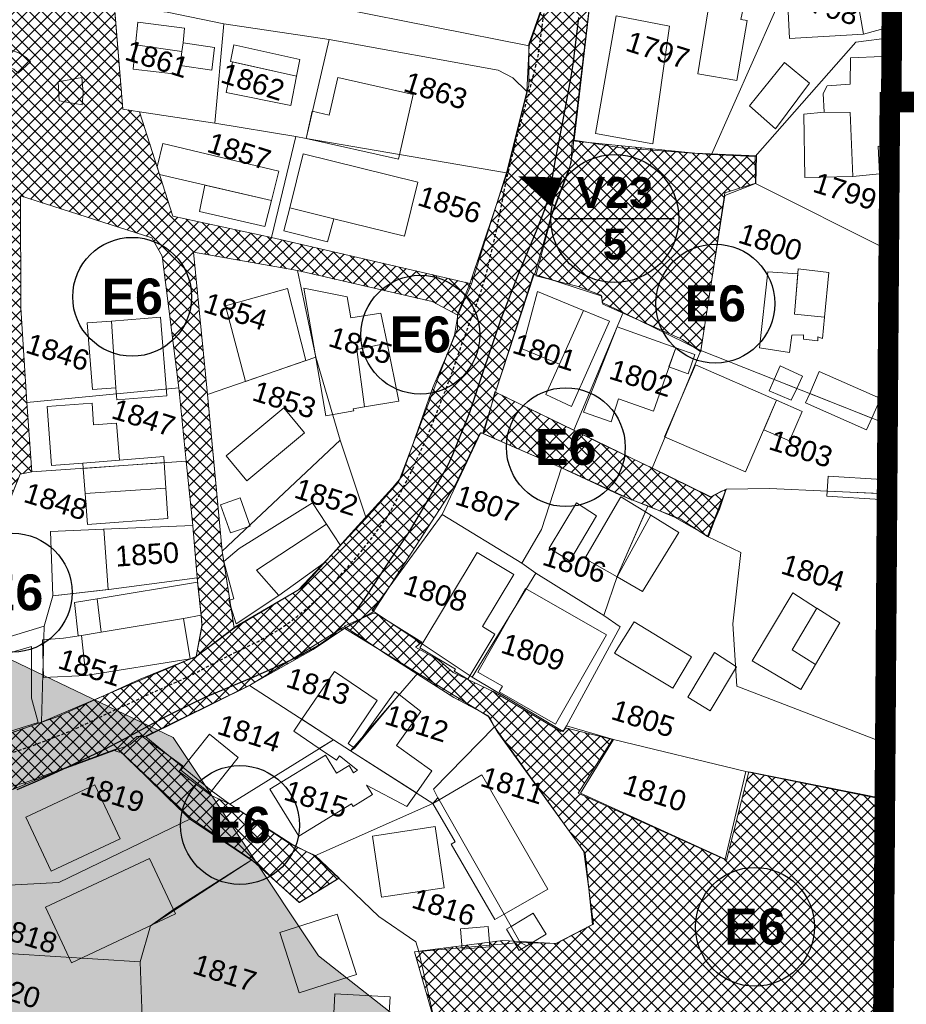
# Model space of a CAD drawing. Header units: metres. Extents: x 578835 to 593571, y 248557 to 255108.
# Tile 248 of 251: x 593257 to 593343, y 254049 to 254145. Entities that reach past the tile are written whole.
import ezdxf

# ---------------------------------------------------------------- set-up
doc = ezdxf.new("R2010")
doc.units = ezdxf.units.M
doc.linetypes.add('CACHE2', pattern=[4.7625, 3.175, -1.5875])
doc.linetypes.add('CHEMIN', pattern=[0.5, 0.3, -0.2])
for name, color, linetype, lineweight in [('Zoom_Bâti', 251, 'Continuous', 5), ('Zoom_cadastre complet', 7, 'Continuous', 5), ('Zoom_cadastre texte', 7, 'Continuous', 5), ('Zoom_ER cercle', 192, 'Continuous', 25), ('Zoom_ER contour', 172, 'Continuous', 20), ('Zoom_ER hachures', 192, 'Continuous', 18), ('Zoom_ER numero', 172, 'Continuous', 20), ('Zoom_ER tracé', 192, 'Continuous', 18), ('Zoom_PPRI modéré', 5, 'Continuous', 18)]:
    doc.layers.add(name, color=color, linetype=linetype, lineweight=lineweight)
doc.layers.add('Zoom_PLU', color=7, linetype='CACHE2')
doc.layers.add('Zoom_Voirie', color=252, linetype='Continuous')
doc.styles.add('PARCELLE', font='arial.ttf', dxfattribs={"height": 5})
doc.styles.get("Standard").update_dxf_attribs({"font": 'arialbd_0.ttf', "height": 50})
pattern_1 = [(45, (3353.1763, -187.1852), (-0.6187184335, 0.6187184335), []), (135, (3353.1763, -187.1852), (-0.6187184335, -0.6187184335), [])]

msp = doc.modelspace()

# ---------------------------------------------------------------- hatches: boundary and pattern name
at = {"layer": 'Zoom_ER contour'}
h = msp.add_hatch(dxfattribs=at)
h.set_pattern_fill('ANSI37', color=256, scale=7, style=0)
h.set_pattern_definition(pattern_1)
h.paths.add_polyline_path([(593185.659, 254201.53), (593197.792, 254205.571), (593209.58, 254209.612), (593217.247, 254212.303), (593220.453, 254213.338), (593228.492, 254214.865), (593237.074, 254215.802), (593238.603, 254216.048), (593250.666, 254216.493), (593253.922, 254216.295), (593259.002, 254214.718), (593264.477, 254213.043), (593276.776, 254206.118), (593281.807, 254201.338), (593285.506, 254197.938), (593288.93, 254194.659), (593296.328, 254184.901), (593299.633, 254182.339), (593303.776, 254176.819), (593306.706, 254173.189), (593313.957, 254160.13), (593313.663, 254157.001), (593312.825, 254148.919), (593310.951, 254133.171), (593310.902, 254132.063), (593310.507, 254130.19), (593308.683, 254125.36), (593307.154, 254119.989), (593307.006, 254119.94), (593303.302, 254108.469), (593302.119, 254104.576), (593301.823, 254104.527), (593299.406, 254099.451), (593291.458, 254087.179), (593288.598, 254085.552), (593285.589, 254083.532), (593279.374, 254080.033), (593269.237, 254075.081), (593268.448, 254075.081), (593266.722, 254073.553), (593266.228, 254073.701), (593260.754, 254071.681), (593255.476, 254069.562), (593251.925, 254068.724), (593245.248, 254067.282), (593242.634, 254064.917), (593239.034, 254064.522), (593237.11, 254066.05), (593233.263, 254065.804), (593222.541, 254064.915), (593218.694, 254064.57), (593213.515, 254066.393), (593204.319, 254069.902), (593198.597, 254072.465), (593195.293, 254076.555), (593191.765, 254082.016), (593191.371, 254087.585), (593191.321, 254092.808), (593191.568, 254093.449), (593195.518, 254102.015), (593198.378, 254106.549), (593200.006, 254107.88), (593207.306, 254115.37), (593212.304, 254120.775), (593214.671, 254124.076), (593217.68, 254129.054), (593219.11, 254136.544), (593219.756, 254141.509), (593219.904, 254145.254), (593217.784, 254153.041), (593216.6, 254156.786), (593215.066, 254159.922), (593212.501, 254164.012), (593202.341, 254173.277), (593195.57, 254179.426), (593186.593, 254184.798), (593184.467, 254185.845), (593186.263, 254191.397), (593194.121, 254186.742), (593198.779, 254183.602), (593206.581, 254177.377), (593213.329, 254172.293), (593216.978, 254166.405), (593218.942, 254163.489), (593220.527, 254160.544), (593223.838, 254151.907), (593224.287, 254145.178), (593226.42, 254143.383), (593225.58, 254140.22), (593223.223, 254129.76), (593221.371, 254124.544), (593218.901, 254120.338), (593214.46, 254113.184), (593210.98, 254109.146), (593209.97, 254109.09), (593205.704, 254104.716), (593202.337, 254100.454), (593198.006, 254091.668), (593197.782, 254088.752), (593197.782, 254084.939), (593198.455, 254082.696), (593199.297, 254080.733), (593201.829, 254077.901), (593203.793, 254075.658), (593209.799, 254072.742), (593216.085, 254070.947), (593220.294, 254070.555), (593225.346, 254068.199), (593226.412, 254070.499), (593231.127, 254070.555), (593241.144, 254071.499), (593246.196, 254072.732), (593252.426, 254074.134), (593260.804, 254077.001), (593268.774, 254080.647), (593274.275, 254082.89), (593278.001, 254085.729), (593284.512, 254089.542), (593289.62, 254095.206), (593293.324, 254099.244), (593294.166, 254100.254), (593297.253, 254109.002), (593298.569, 254112.081), (593299.636, 254114.717), (593299.636, 254116.119), (593300.871, 254119.203), (593304.463, 254129.802), (593306.603, 254138.433), (593306.603, 254142.415), (593307.95, 254146.284), (593308.399, 254150.883), (593308.063, 254157.276), (593307.165, 254160.136), (593305.927, 254164.267), (593303.12, 254168.585), (593299.304, 254174.081), (593295.936, 254178.624), (593293.018, 254182.101), (593284.587, 254191.843), (593280.995, 254195.993), (593277.739, 254198.124), (593273.361, 254202.779), (593267.779, 254206.237), (593259.36, 254209.377), (593252.568, 254210.891), (593243.532, 254210.667), (593238.904, 254211.017), (593232.955, 254210.569), (593227.847, 254209.839), (593217.642, 254207.26), (593212.696, 254205.299), (593199.799, 254200.628), (593186.64, 254196.715), (593186.197, 254199.712)])
h = msp.add_hatch(dxfattribs=at)
h.set_pattern_fill('ANSI37', color=256, scale=7, style=0)
h.set_pattern_definition(pattern_1)
h.paths.add_polyline_path([(593323.341, 254112.578), (593324.372, 254119.36), (593325.66, 254127.944), (593328.667, 254128.888), (593328.753, 254131.55), (593322.739, 254131.807), (593310.799, 254133.009), (593310.713, 254130.863), (593308.995, 254126.399), (593307.277, 254119.875), (593311.4, 254118.845), (593313.634, 254117.986), (593313.805, 254117.128), (593321.537, 254113.694), (593323.341, 254112.492)])
h = msp.add_hatch(dxfattribs=at)
h.set_pattern_fill('ANSI37', color=256, scale=7, style=0)
h.set_pattern_definition(pattern_1)
h.paths.add_polyline_path([(593324.073, 254094.527), (593325.804, 254099.088), (593325.332, 254098.931), (593324.309, 254098.381), (593318.564, 254101.212), (593314.235, 254103.256), (593311.009, 254104.829), (593303.296, 254108.604), (593302.903, 254107.031), (593302.194, 254104.515), (593310.458, 254100.897), (593316.439, 254098.145), (593318.17, 254097.516), (593320.767, 254096.415)])
h = msp.add_hatch(dxfattribs=at)
h.set_pattern_fill('ANSI37', color=256, scale=7, style=0)
h.set_pattern_definition(pattern_1)
h.paths.add_polyline_path([(593291.461, 254087.069), (593288.626, 254085.799), (593292.537, 254083.162), (593299.282, 254078.863), (593302.606, 254077.105), (593303.584, 254075.444), (593312.089, 254063.721), (593312.773, 254056.785), (593309.213, 254054.925), (593304.073, 254055.222), (593295.475, 254054.135), (593297.649, 254046.53), (593340.544, 254047.221), (593341.038, 254069.049), (593327.992, 254071.617), (593325.817, 254063.024), (593311.387, 254069.543), (593314.748, 254074.777), (593310.3, 254075.864), (593309.707, 254075.567), (593303.184, 254079.419), (593299.23, 254081.296), (593297.847, 254082.481), (593295.574, 254083.765), (593296.167, 254084.259), (593291.704, 254087.047)])
h = msp.add_hatch(dxfattribs=at)
h.set_pattern_fill('ANSI37', color=256, scale=7, style=0)
h.set_pattern_definition(pattern_1)
h.paths.add_polyline_path([(593266.581, 254073.829), (593272.091, 254068.547), (593273.614, 254067.026), (593279.75, 254062.953), (593284.265, 254058.928), (593288.12, 254061.293), (593285.813, 254063.478), (593283.394, 254064.597), (593277.392, 254068.536), (593275.69, 254069.342), (593272.554, 254071.669), (593272.913, 254072.206), (593268.836, 254075.16), (593267.761, 254074.265), (593266.776, 254073.907)])
at = {"layer": 'Zoom_ER hachures'}
h = msp.add_hatch(dxfattribs=at)
h.set_pattern_fill('ANSI37', color=256, scale=7, style=0)
h.set_pattern_definition(pattern_1)
h.paths.add_polyline_path([(593213.98, 254205.84), (593217.329, 254196.998), (593220.665, 254188.333), (593213.887, 254183.1), (593211.473, 254181.424), (593210.877, 254181.011), (593206.303, 254177.423), (593213.167, 254172.47), (593227.448, 254172.723), (593239.995, 254174.174), (593246.421, 254154.513), (593248.405, 254148.155), (593243.419, 254142.552), (593242.555, 254139.809), (593249.86, 254139.485), (593250.345, 254137.134), (593251.576, 254135.459), (593252.56, 254134.395), (593253.85, 254133.204), (593250.633, 254129.476), (593250.926, 254118.7), (593250.592, 254110.942), (593252.324, 254102.484), (593238.25, 254102.911), (593237.344, 254107.706), (593236.639, 254111.439), (593232.224, 254111.328), (593226.186, 254111.685), (593225.378, 254111.312), (593214.484, 254113.425), (593211.045, 254109.258), (593225.739, 254098.312), (593228.783, 254097.236), (593231.629, 254097.181), (593234.592, 254097.641), (593237.146, 254097.892), (593242.89, 254099.71), (593253.183, 254098.952), (593249.561, 254088.513), (593242.252, 254071.662), (593245.08, 254072.51), (593246.009, 254072.833), (593257.1, 254100.595), (593258.238, 254100.799), (593257.753, 254107.562), (593257.161, 254116.78), (593257.115, 254127.651), (593269.915, 254123.576), (593270.903, 254121.805), (593272.539, 254108.983), (593273.239, 254101.86), (593273.884, 254095.594), (593274.317, 254090.507), (593274.799, 254085.873), (593274.212, 254082.84), (593276.165, 254084.272), (593277.927, 254085.603), (593277.614, 254087.595), (593277.394, 254088.311), (593277.496, 254088.342), (593276.906, 254092.095), (593276.75, 254093.088), (593276.093, 254100.071), (593275.315, 254108.326), (593273.964, 254122.182), (593284.081, 254120.383), (593297.171, 254117.371), (593299.683, 254116.06), (593300.108, 254117.038), (593301.011, 254119.115), (593281.539, 254123.601), (593271.949, 254125.674), (593268.705, 254135.836), (593267.088, 254136.095), (593266.314, 254145.553), (593265.338, 254145.559), (593265.263, 254148.953), (593263.993, 254161.391), (593271.998, 254163.003), (593272.901, 254161.566), (593280.107, 254162.467), (593288.318, 254163.518), (593301.419, 254165.161), (593303.285, 254164.948), (593305.862, 254164.338), (593303.267, 254168.472), (593292.264, 254166.943), (593284.621, 254165.723), (593282.002, 254165.948), (593271.818, 254164.216), (593263.467, 254162.694), (593259.599, 254176.441), (593253.469, 254175.077), (593251.735, 254181.044), (593248.255, 254179.942), (593241.067, 254177.664), (593233.564, 254189.459), (593223.855, 254189.163), (593220.919, 254197.042), (593219.897, 254200.292), (593217.699, 254207.281), (593213.998, 254205.794)])
at = {"layer": 'Zoom_PPRI modéré'}
h = msp.add_hatch(dxfattribs=at)
h.set_pattern_fill('ANSI36', color=152, scale=12, style=0)
h.set_pattern_definition([(45, (3353.1763, -187.1852), (0.795495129, 2.9168154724), [3.75, -0.75, 0, -0.75])])
h.paths.add_polyline_path([(593511.06, 254022.493), (593182.925, 254028.618), (593180.946, 254059.092), (593206.631, 254078.775), (593218.577, 254086.1), (593249.092, 254085.917), (593271.97, 254074.979), (593286.108, 254053.735), (593312.778, 254032.793), (593336.483, 254028.756), (593351.179, 254035.929), (593371.913, 254048.777), (593393.872, 254061.239), (593419.787, 254055.665), (593446.411, 254043.132), (593476.675, 254033.597), (593498.031, 254035.264), (593500.743, 254052.753), (593495.093, 254237.454), (593496.264, 254250.884), (593510.291, 254250.905)])

# ---------------------------------------------------------------- linework, layer by layer
at = {"layer": 'Zoom_Bâti', "flags": 128}
for points in [[(593340.658, 254150.085), (593331.45, 254148.663), (593331.815, 254145.585), (593338.618, 254146.54), (593339.171, 254143.381), (593341.412, 254144), (593341.075, 254147.051), (593340.658, 254150.085)], [(593323.027, 254139.53), (593324.326, 254147.614), (593327.685, 254146.995), (593327.206, 254144.812), (593327.853, 254144.699), (593326.842, 254138.863)], [(593331.948, 254142.967), (593331.815, 254145.585), (593338.618, 254146.54), (593339.171, 254143.381)], [(593272.939, 254142.536), (593273.096, 254143.965), (593268.536, 254144.552), (593268.317, 254142.343), (593272.837, 254141.705)], [(593320.271, 254144.154), (593315.101, 254145.177), (593313.069, 254133.722), (593318.648, 254132.721)], [(593276.006, 254142.081), (593272.939, 254142.536), (593272.837, 254141.705), (593272.671, 254140.352), (593275.738, 254139.897)], [(593272.671, 254140.352), (593272.837, 254141.705), (593268.317, 254142.343), (593268.083, 254139.979), (593272.551, 254139.449)], [(593277.546, 254140.728), (593283.993, 254139.309), (593284.317, 254140.927), (593277.87, 254142.346)], [(593283.993, 254139.309), (593277.741, 254140.685), (593277.142, 254137.698), (593283.417, 254136.44)], [(593333.913, 254138.621), (593330.607, 254134.17), (593328.08, 254136.417), (593331.474, 254140.641), (593333.913, 254138.621)], [(593340.96, 254141.217), (593341.113, 254132.348), (593340.585, 254132.501), (593340.712, 254129.812), (593338.129, 254129.556), (593337.87, 254135.763), (593335.344, 254135.788), (593335.225, 254137.613), (593335.613, 254138.36), (593337.873, 254138.512), (593337.905, 254141.092), (593340.96, 254141.217)], [(593295.334, 254137.504), (593288.001, 254139.164), (593287.174, 254135.513), (593285.508, 254135.898), (593284.932, 254133.252), (593293.91, 254131.22)], [(593337.87, 254135.763), (593335.344, 254135.788), (593333.365, 254135.599), (593333.459, 254129.446), (593338.129, 254129.556)], [(593282.269, 254130.071), (593270.966, 254132.755), (593270.417, 254130.472), (593270.653, 254129.733), (593281.544, 254127.217)], [(593295.786, 254128.973), (593284.622, 254131.733), (593283.325, 254126.485), (593287.619, 254125.425), (593294.491, 254123.73)], [(593281.544, 254127.217), (593275.078, 254128.711), (593274.534, 254126.148), (593280.895, 254124.664)], [(593287.619, 254125.425), (593283.325, 254126.485), (593282.754, 254124.271), (593286.991, 254123.182)], [(593335.798, 254120.216), (593332.816, 254120.561), (593332.438, 254116.134), (593335.376, 254115.868)], [(593334.723, 254113.934), (593335.171, 254113.794), (593335.376, 254115.868), (593332.438, 254116.134), (593332.773, 254120.061), (593329.841, 254120.274), (593329.034, 254112.863), (593331.949, 254112.416), (593332.19, 254114.119), (593333.332, 254114.131), (593333.33, 254113.73), (593334.701, 254113.552)], [(593284.884, 254111.626), (593283.097, 254118.65), (593277.057, 254116.945), (593279.025, 254109.605)], [(593289.855, 254112.725), (593292.792, 254113.338), (593292.205, 254116.246), (593289.272, 254115.786), (593288.918, 254117.826), (593284.691, 254118.686), (593286.829, 254106.252), (593289.552, 254106.749), (593289.491, 254106.937), (593290.612, 254107.127)], [(593311.913, 254116.511), (593307.443, 254118.354), (593305.932, 254112.791), (593309.578, 254111.289)], [(593265.985, 254115.484), (593270.759, 254115.854), (593271.353, 254108.197), (593266.496, 254107.822), (593266.413, 254108.991), (593265.985, 254115.484)], [(593314.431, 254115.473), (593311.913, 254116.511), (593309.578, 254111.289), (593308.258, 254108.336), (593310.755, 254107.172)], [(593265.985, 254115.484), (593263.614, 254115.3), (593264.116, 254108.81), (593266.413, 254108.991)], [(593320.89, 254112.881), (593315.184, 254114.907), (593311.915, 254106.63), (593314.608, 254105.674), (593315.314, 254107.927), (593318.708, 254106.722)], [(593292.792, 254113.338), (593289.855, 254112.725), (593290.612, 254107.127), (593293.931, 254107.69)], [(593322.757, 254112.217), (593320.89, 254112.881), (593320.229, 254111.014), (593322.096, 254110.351)], [(593330.701, 254107.784), (593322.825, 254111.212), (593319.786, 254104.22), (593327.664, 254100.797)], [(593330.46, 254109.803), (593331.049, 254111.131), (593333.233, 254110.111), (593332.671, 254108.926)], [(593333.922, 254108.431), (593334.857, 254110.566), (593340.799, 254107.953), (593339.96, 254106.039)], [(593330.46, 254109.803), (593332.671, 254108.926), (593332.127, 254107.78), (593329.973, 254108.706)], [(593333.922, 254108.431), (593339.96, 254106.039), (593339.466, 254104.911), (593333.524, 254107.524)], [(593266.474, 254105.555), (593266.753, 254101.937), (593263.19, 254101.664), (593260.138, 254101.429), (593259.704, 254107.162), (593264.088, 254107.501), (593264.241, 254105.384)], [(593284.771, 254104.616), (593282.736, 254107.054), (593277.126, 254102.378), (593279.159, 254099.938)], [(593330.701, 254107.784), (593333.2, 254106.697), (593331.96, 254103.826), (593329.452, 254104.91)], [(593271.117, 254101.71), (593271.082, 254102.289), (593266.753, 254101.937), (593263.19, 254101.664), (593263.228, 254101.152)], [(593271.271, 254099.222), (593271.117, 254101.71), (593263.228, 254101.152), (593263.41, 254098.709)], [(593335.626, 254098.931), (593335.714, 254100.379), (593340.926, 254100.055), (593340.84, 254098.705)], [(593271.453, 254096.261), (593271.271, 254099.222), (593263.41, 254098.709), (593263.636, 254095.68)], [(593317.94, 254096.924), (593315.559, 254098.387), (593312.032, 254092.398), (593315.175, 254090.599), (593315.22, 254090.734)], [(593335.626, 254098.931), (593340.84, 254098.705), (593340.803, 254098.12), (593335.596, 254098.432)], [(593278.497, 254098.277), (593276.594, 254097.599), (593277.573, 254094.865), (593279.476, 254095.543)], [(593278.099, 254086.017), (593277.394, 254088.311), (593277.871, 254088.458), (593276.906, 254092.095), (593278.387, 254093.35), (593285.54, 254097.798), (593286.891, 254095.731), (593280.093, 254091.253), (593282.261, 254088.768)], [(593311.227, 254097.786), (593313.19, 254096.532), (593310.573, 254092.158), (593308.573, 254093.393)], [(593321.202, 254094.919), (593318.464, 254096.602), (593315.175, 254090.599), (593317.668, 254089.172)], [(593286.671, 254091.967), (593288.257, 254093.641), (593286.891, 254095.731), (593280.093, 254091.253), (593282.261, 254088.768)], [(593265.242, 254095.247), (593265.211, 254095.246), (593260.045, 254095.003), (593260.274, 254088.744), (593265.641, 254089.355)], [(593303.297, 254085.038), (593302.098, 254085.761), (593305.131, 254090.819), (593301.551, 254092.97), (593295.991, 254083.704), (593299.465, 254081.63), (593299.339, 254081.422), (593300.653, 254080.63)], [(593272.976, 254086.558), (593274.696, 254086.861), (593274.693, 254086.897), (593274.363, 254090.066), (593264.572, 254088.461), (593264.984, 254085.219)], [(593314.151, 254084.962), (593306.28, 254089.452), (593301.639, 254081.336), (593304.019, 254079.977), (593303.704, 254079.423), (593309.189, 254076.282)], [(593334.603, 254087.543), (593334.581, 254087.556), (593332.267, 254089.041), (593328.337, 254082.421), (593333.053, 254079.636), (593334.49, 254082.085), (593332.214, 254083.497)], [(593264.572, 254088.461), (593262.37, 254088.1), (593262.721, 254084.853), (593263.045, 254084.905), (593264.773, 254085.183), (593264.984, 254085.219)], [(593336.849, 254086.117), (593334.603, 254087.543), (593332.214, 254083.497), (593334.49, 254082.085)], [(593272.976, 254086.558), (593264.984, 254085.219), (593264.773, 254085.183), (593263.045, 254084.905), (593263.473, 254080.99), (593273.63, 254082.613)], [(593316.837, 254086.226), (593314.936, 254083.167), (593320.611, 254079.778), (593322.412, 254082.807)], [(593250.72, 254076.378), (593247.473, 254075.338), (593249.82, 254081.398), (593258.191, 254083.814), (593258.192, 254078.811), (593258.85, 254076.414), (593256.068, 254075.554), (593256, 254075.811), (593255.447, 254077.893)], [(593326.796, 254081.849), (593324.232, 254077.549), (593322.057, 254078.899), (593324.666, 254083.245)], [(593287.58, 254074.749), (593284.511, 254076.74), (593287.676, 254081.391), (593291.837, 254078.56), (593288.996, 254074.398), (593289.616, 254073.949), (593289.248, 254073.667)], [(593293.979, 254079.138), (593296.082, 254077.495), (593293.71, 254074.184), (593297.158, 254071.73), (593295.656, 254069.581), (593289.248, 254073.667), (593289.616, 254073.949)], [(593286.202, 254073.895), (593283.724, 254075.583), (593284.511, 254076.74), (593287.58, 254074.749)], [(593278.301, 254073.034), (593275.518, 254075.3), (593272.735, 254071.781), (593275.542, 254069.547)], [(593281.389, 254069.933), (593286.81, 254073.267), (593287.885, 254071.517), (593289.103, 254072.255), (593289.539, 254071.541), (593289.917, 254071.778), (593288.173, 254073.192), (593287.875, 254072.755), (593286.202, 254073.895), (593287.58, 254074.749), (593289.248, 254073.667), (593295.656, 254069.581), (593294.732, 254068.259), (593290.806, 254070.334), (593291.369, 254069.419), (593289.484, 254068.255), (593289.325, 254068.522), (593284.198, 254065.365)], [(593302.024, 254071.332), (593297.851, 254068.911), (593304.181, 254057.771), (593308.444, 254060.233)], [(593297.851, 254068.911), (593297.252, 254068.563), (593299.416, 254064.822), (593299.043, 254064.604), (593303.292, 254057.258), (593304.181, 254057.771)], [(593308.264, 254055.825), (593307.027, 254057.875), (593304.86, 254056.577), (593305.747, 254055.015), (593306.396, 254054.707)], [(593306.396, 254054.707), (593305.747, 254055.015), (593304.86, 254056.577), (593304.416, 254056.311), (593305.64, 254054.255)], [(593293.095, 254049.746), (593287.727, 254050.052), (593287.577, 254047.492), (593292.945, 254047.187)]]:
    msp.add_lwpolyline(points, close=True, dxfattribs=at)
at = {"layer": 'Zoom_Bâti', "linetype": 'Continuous', "flags": 128}
for points in [[(593252.291, 254140.972), (593253.02, 254141.456), (593254.1, 254141.891), (593255.209, 254142.014), (593256.214, 254141.844), (593256.974, 254141.562), (593257.662, 254141.115), (593258.083, 254140.689), (593256.89, 254139.597), (593256.491, 254139.995), (593255.889, 254140.248), (593255.195, 254140.341), (593254.353, 254140.197), (593253.954, 254140.029), (593253.5, 254139.784)], [(593260.788, 254138.757), (593263.099, 254139.171), (593263.238, 254137.681), (593263.134, 254136.518), (593260.878, 254136.914)], [(593259.254, 254084.483), (593259.369, 254080.814), (593263.473, 254080.99), (593263.045, 254084.905), (593261.316, 254084.626)], [(593257.648, 254067.224), (593264.351, 254070.365), (593266.81, 254065.124), (593260.106, 254061.983)], [(593297.481, 254066.302), (593291.364, 254065.388), (593292.25, 254059.447), (593298.364, 254060.352)], [(593259.563, 254058.451), (593269.67, 254063.198), (593272.201, 254057.805), (593262.095, 254053.058)], [(593289.813, 254051.911), (593284.238, 254050.124), (593282.367, 254055.998), (593287.938, 254057.776)], [(593302.618, 254056.578), (593299.947, 254056.353), (593300.119, 254054.379), (593302.791, 254054.605)]]:
    msp.add_lwpolyline(points, close=True, dxfattribs=at)
at = {"layer": 'Zoom_Bâti'}
msp.add_lwpolyline([(593314.846, 254074.791), (593327.693, 254071.655), (593325.688, 254063.131), (593311.61, 254069.571)], close=True, dxfattribs=at)
at = {"layer": 'Zoom_cadastre complet'}
for points in [[(593342.029, 254158.523), (593342.167, 254182.656), (593342.201, 254188.592), (593342.359, 254202.532), (593342.421, 254207.99), (593342.759, 254237.732), (593342.825, 254243.534), (593425.016, 254243.953), (593424.196, 254033.446), (593341.06, 254036.812), (593341.086, 254047.281), (593341.141, 254068.937), (593341.161, 254074.445), (593341.211, 254087.818), (593341.374, 254098.681), (593341.475, 254105.438), (593341.727, 254122.299), (593341.88, 254132.584), (593341.94, 254143.067), (593341.987, 254151.161)], [(593288.318, 254163.518), (593301.419, 254165.161), (593303.285, 254164.948), (593305.862, 254164.338), (593308.072, 254157.41), (593308.464, 254152.155), (593308.376, 254148.579), (593307.724, 254145.411), (593306.609, 254142.235), (593288.276, 254145.874)], [(593321.773, 254160.86), (593321.585, 254147.201), (593330.716, 254149.837), (593332.53, 254150.126), (593324.354, 254131.68), (593315.542, 254132.332), (593311.007, 254133.072), (593313.719, 254156.727)], [(593332.53, 254150.126), (593341.987, 254151.161), (593341.94, 254143.067), (593338.397, 254142.591), (593328.628, 254131.482), (593324.354, 254131.68)], [(593268.705, 254135.836), (593267.088, 254136.095), (593266.274, 254146.041), (593271.407, 254145.523), (593276.897, 254144.392), (593276.03, 254134.742)], [(593276.897, 254144.392), (593287.156, 254142.858), (593284.932, 254133.252), (593283.917, 254133.422), (593276.03, 254134.742)], [(593304.403, 254129.883), (593284.932, 254133.252), (593287.156, 254142.858), (593303.604, 254139.874), (593305.018, 254139.129), (593306.396, 254137.796)], [(593328.656, 254128.873), (593328.628, 254131.482), (593338.397, 254142.591), (593341.94, 254143.067), (593341.88, 254132.584), (593341.727, 254122.299)], [(593276.03, 254134.742), (593283.917, 254133.422), (593281.539, 254123.601), (593271.949, 254125.674), (593268.705, 254135.836)], [(593304.403, 254129.883), (593301.011, 254119.115), (593281.539, 254123.601), (593283.917, 254133.422), (593284.932, 254133.252)], [(593328.656, 254128.873), (593341.727, 254122.299), (593341.475, 254105.438), (593323.33, 254112.627), (593325.649, 254127.705)], [(593257.753, 254107.562), (593257.161, 254116.78), (593257.115, 254127.651), (593269.915, 254123.576), (593270.903, 254121.805), (593272.539, 254108.983)], [(593275.315, 254108.326), (593273.964, 254122.182), (593284.081, 254120.383), (593285.848, 254111.958)], [(593285.848, 254111.958), (593284.081, 254120.383), (593297.171, 254117.371), (593299.683, 254116.06), (593299.342, 254114.111), (593293.904, 254099.8), (593290.77, 254096.294), (593288.216, 254103.907)], [(593315.772, 254116.3), (593310.976, 254104.855), (593303.35, 254108.558), (593307.115, 254120.046), (593313.686, 254117.913), (593313.722, 254117.296)], [(593315.772, 254116.3), (593323.33, 254112.627), (593318.59, 254101.16), (593310.976, 254104.855)], [(593275.315, 254108.326), (593285.848, 254111.958), (593288.216, 254103.907), (593276.75, 254093.088)], [(593325.808, 254099.116), (593324.27, 254098.347), (593318.59, 254101.16), (593323.33, 254112.627), (593341.475, 254105.438), (593341.374, 254098.681), (593329.996, 254099.176)], [(593257.753, 254107.562), (593272.539, 254108.983), (593273.239, 254101.86), (593258.238, 254100.799)], [(593309.765, 254101.217), (593307.828, 254095.202), (593305.92, 254091.944), (593298.173, 254096.649), (593301.911, 254104.637)], [(593288.216, 254103.907), (593290.77, 254096.294), (593284.178, 254089.335), (593277.927, 254085.603), (593276.75, 254093.088)], [(593249.932, 254082.906), (593257.1, 254100.595), (593258.238, 254100.799), (593273.239, 254101.86), (593273.884, 254095.594), (593265.211, 254095.246), (593260.045, 254095.003), (593260.274, 254088.744), (593259.434, 254085.812)], [(593307.267, 254090.968), (593305.92, 254091.944), (593307.828, 254095.202), (593309.765, 254101.217), (593315.405, 254098.579), (593318.184, 254097.48), (593315.22, 254090.734), (593313.897, 254086.822)], [(593341.161, 254074.445), (593326.822, 254079.954), (593326.444, 254086.019), (593327.233, 254092.952), (593323.984, 254094.509), (593325.148, 254097.169), (593325.808, 254099.116), (593329.996, 254099.176), (593341.374, 254098.681), (593341.211, 254087.818)], [(593310.252, 254076.107), (593315.475, 254085.735), (593313.897, 254086.822), (593315.22, 254090.734), (593318.184, 254097.48), (593321.318, 254096.241), (593323.984, 254094.509), (593327.233, 254092.952), (593326.444, 254086.019), (593326.822, 254079.954), (593341.161, 254074.445), (593341.141, 254068.937), (593327.693, 254071.655), (593314.846, 254074.791)], [(593298.173, 254096.649), (593305.92, 254091.944), (593307.267, 254090.968), (593301.092, 254080.837), (593291.342, 254087.335)], [(593274.317, 254090.507), (593265.724, 254089.364), (593260.274, 254088.744), (593260.045, 254095.003), (593265.211, 254095.246), (593273.884, 254095.594)], [(593307.267, 254090.968), (593313.897, 254086.822), (593315.475, 254085.735), (593310.252, 254076.107), (593309.94, 254075.54), (593301.092, 254080.837)], [(593259.434, 254085.812), (593260.274, 254088.744), (593265.724, 254089.364), (593274.317, 254090.507), (593274.693, 254086.897), (593274.784, 254085.878), (593274.212, 254082.84), (593259.183, 254076.45)], [(593259.183, 254076.45), (593250.539, 254073.392), (593248.025, 254072.836), (593245.96, 254072.744), (593249.932, 254082.906), (593259.434, 254085.812)], [(593279.422, 254080.04), (593288.531, 254085.674), (593295.792, 254081.235), (593289.248, 254073.667), (593287.58, 254074.749)], [(593295.792, 254081.235), (593302.773, 254076.934), (593303.26, 254075.998), (593297.318, 254069.952), (593297.738, 254069.111), (593297.252, 254068.563), (593289.248, 254073.667)], [(593269.33, 254075.027), (593279.422, 254080.04), (593287.58, 254074.749), (593277.49, 254068.498), (593275.684, 254069.824)], [(593303.26, 254075.998), (593311.938, 254063.894), (593312.882, 254056.798), (593309.29, 254054.929), (593305.747, 254055.015), (593304.181, 254057.771), (593297.851, 254068.911), (593297.738, 254069.111), (593297.318, 254069.952)], [(593287.58, 254074.749), (593289.248, 254073.667), (593297.252, 254068.563), (593285.781, 254063.467), (593283.543, 254064.587), (593277.49, 254068.498)], [(593266.575, 254073.886), (593272.563, 254068.029), (593273.726, 254067.105), (593260.868, 254060.879), (593247.432, 254060.157), (593246.105, 254067.406), (593257.615, 254070.593)], [(593288.111, 254061.286), (593285.781, 254063.467), (593297.252, 254068.563), (593297.738, 254069.111), (593297.851, 254068.911), (593304.181, 254057.771), (593305.747, 254055.015), (593295.873, 254054.167), (593295.595, 254055.092), (593291.999, 254057.569)], [(593248.131, 254054.439), (593247.432, 254060.157), (593260.868, 254060.879), (593273.726, 254067.105), (593279.625, 254063.081), (593272.015, 254058.225), (593269.777, 254056.667), (593268.773, 254053.138)], [(593269.777, 254056.667), (593279.625, 254063.081), (593284.256, 254058.929), (593288.111, 254061.286), (593291.999, 254057.569), (593295.595, 254055.092), (593295.873, 254054.167), (593297.602, 254046.543), (593276.926, 254046.116), (593269.016, 254045.886), (593268.773, 254053.138)], [(593268.773, 254053.138), (593269.016, 254045.886), (593253.958, 254045.447), (593242.622, 254045.255), (593245.021, 254054.53), (593248.131, 254054.439)]]:
    msp.add_lwpolyline(points, close=True, dxfattribs=at)
for points in [[(593313.719, 254156.727), (593311.007, 254133.072), (593315.542, 254132.332), (593324.354, 254131.68), (593328.628, 254131.482), (593328.656, 254128.873), (593325.649, 254127.705), (593323.33, 254112.627), (593315.772, 254116.3), (593313.722, 254117.296), (593313.686, 254117.913), (593307.115, 254120.046), (593303.35, 254108.558), (593310.976, 254104.855), (593318.59, 254101.16), (593324.27, 254098.347), (593325.808, 254099.116), (593323.984, 254094.509), (593321.318, 254096.241), (593318.184, 254097.48), (593315.405, 254098.579), (593309.765, 254101.217), (593301.911, 254104.637), (593298.173, 254096.649), (593291.342, 254087.335), (593301.092, 254080.837), (593309.94, 254075.54), (593310.252, 254076.107), (593314.846, 254074.791), (593311.61, 254069.571), (593325.688, 254063.131), (593327.693, 254071.655), (593341.141, 254068.937), (593341.138, 254068.174), (593341.086, 254047.281)], [(593297.602, 254046.543), (593295.873, 254054.167), (593305.747, 254055.015), (593309.29, 254054.929), (593312.882, 254056.798), (593311.938, 254063.894), (593303.26, 254075.998), (593302.773, 254076.934), (593295.792, 254081.235), (593288.531, 254085.674), (593279.422, 254080.04), (593269.33, 254075.027), (593272.768, 254072.209), (593275.684, 254069.824), (593277.49, 254068.498), (593283.543, 254064.587), (593285.781, 254063.467), (593288.111, 254061.286), (593284.256, 254058.929), (593279.625, 254063.081), (593273.726, 254067.105), (593266.575, 254073.886), (593257.615, 254070.593), (593246.105, 254067.406)]]:
    msp.add_lwpolyline(points, dxfattribs=at)
at = {"layer": 'Zoom_cadastre complet', "flags": 128}
for points in [[(593318.464, 254096.602), (593317.94, 254096.924), (593315.22, 254090.734), (593315.175, 254090.599)], [(593289.616, 254073.949), (593293.599, 254079.436), (593293.979, 254079.138)], [(593287.58, 254074.749), (593284.511, 254076.74), (593283.724, 254075.583), (593286.202, 254073.895)]]:
    msp.add_lwpolyline(points, close=True, dxfattribs=at)
at = {"layer": 'Zoom_ER cercle'}
msp.add_lwpolyline([(593309.169, 254125.454), (593320.732, 254125.454)], dxfattribs=at)
at = {"layer": 'Zoom_ER cercle', "ltscale": 0.4}
for centre, radius in [((593314.951, 254125.454), 6.23), ((593267.994, 254117.84), 5.782), ((593324.735, 254117.177), 5.782), ((593296.037, 254114.15), 5.782), ((593310.19, 254103.214), 5.782), ((593256.358, 254089.063), 5.782), ((593278.483, 254066.45), 5.782), ((593328.592, 254056.552), 5.782)]:
    msp.add_circle(centre, radius, dxfattribs=at)
at = {"layer": 'Zoom_ER contour'}
for points in [[(593312.825, 254148.919), (593310.951, 254133.171), (593310.902, 254132.063), (593310.507, 254130.19), (593308.683, 254125.36), (593307.154, 254119.989), (593307.006, 254119.94), (593303.302, 254108.469), (593302.119, 254104.576), (593301.823, 254104.527), (593299.406, 254099.451), (593291.458, 254087.179), (593288.598, 254085.552), (593285.589, 254083.532), (593279.374, 254080.033), (593269.237, 254075.081), (593268.448, 254075.081), (593266.722, 254073.553), (593266.228, 254073.701), (593260.754, 254071.681), (593255.476, 254069.562)], [(593252.426, 254074.134), (593260.804, 254077.001), (593268.774, 254080.647), (593274.275, 254082.89), (593278.001, 254085.729), (593284.512, 254089.542), (593289.62, 254095.206), (593293.324, 254099.244), (593294.166, 254100.254), (593297.253, 254109.002), (593298.569, 254112.081), (593299.636, 254114.717), (593299.636, 254116.119), (593300.871, 254119.203), (593304.463, 254129.802), (593306.603, 254138.433), (593306.603, 254142.415), (593307.95, 254146.284)], [(593340.544, 254047.221), (593341.038, 254069.049), (593327.992, 254071.617), (593325.817, 254063.024), (593311.387, 254069.543), (593314.748, 254074.777), (593310.3, 254075.864), (593309.707, 254075.567), (593303.184, 254079.419), (593299.23, 254081.296), (593297.847, 254082.481), (593295.574, 254083.765), (593296.167, 254084.259), (593291.704, 254087.047), (593291.461, 254087.069), (593288.626, 254085.799), (593292.537, 254083.162), (593299.282, 254078.863), (593302.606, 254077.105), (593303.584, 254075.444), (593312.089, 254063.721), (593312.773, 254056.785), (593309.213, 254054.925), (593304.073, 254055.222), (593295.475, 254054.135), (593297.649, 254046.53)]]:
    msp.add_lwpolyline(points, dxfattribs=at)
for points in [[(593323.341, 254112.578), (593324.372, 254119.36), (593325.66, 254127.944), (593328.667, 254128.888), (593328.753, 254131.55), (593322.739, 254131.807), (593310.799, 254133.009), (593310.713, 254130.863), (593308.995, 254126.399), (593307.277, 254119.875), (593311.4, 254118.845), (593313.634, 254117.986), (593313.805, 254117.128), (593321.537, 254113.694), (593323.341, 254112.492)], [(593324.073, 254094.527), (593325.804, 254099.088), (593325.332, 254098.931), (593324.309, 254098.381), (593318.564, 254101.212), (593314.235, 254103.256), (593311.009, 254104.829), (593303.296, 254108.604), (593302.903, 254107.031), (593302.194, 254104.515), (593310.458, 254100.897), (593316.439, 254098.145), (593318.17, 254097.516), (593320.767, 254096.415), (593324.073, 254094.527)], [(593266.581, 254073.829), (593272.091, 254068.547), (593273.614, 254067.026), (593279.75, 254062.953), (593284.265, 254058.928), (593288.12, 254061.293), (593285.813, 254063.478), (593283.394, 254064.597), (593277.392, 254068.536), (593275.69, 254069.342), (593272.554, 254071.669), (593272.913, 254072.206), (593268.836, 254075.16), (593267.761, 254074.265), (593266.776, 254073.907)]]:
    msp.add_lwpolyline(points, close=True, dxfattribs=at)
at = {"layer": 'Zoom_ER tracé'}
for points in [[(593246.009, 254072.833), (593257.1, 254100.595), (593258.238, 254100.799), (593257.753, 254107.562), (593257.161, 254116.78), (593257.115, 254127.651), (593269.915, 254123.576), (593270.903, 254121.805), (593272.539, 254108.983), (593273.239, 254101.86), (593273.884, 254095.594), (593274.317, 254090.507), (593274.799, 254085.873), (593274.212, 254082.84), (593276.165, 254084.272), (593277.927, 254085.603), (593277.614, 254087.595), (593277.394, 254088.311), (593277.496, 254088.342), (593276.906, 254092.095), (593276.75, 254093.088), (593276.093, 254100.071), (593275.315, 254108.326), (593273.964, 254122.182), (593284.081, 254120.383), (593297.171, 254117.371), (593299.683, 254116.06), (593300.108, 254117.038), (593301.011, 254119.115), (593281.539, 254123.601), (593271.949, 254125.674), (593268.705, 254135.836), (593267.088, 254136.095), (593266.314, 254145.553)], [(593307.724, 254145.411), (593306.609, 254142.235), (593306.396, 254137.796), (593304.403, 254129.883), (593301.011, 254119.115), (593299.683, 254116.06), (593299.342, 254114.111), (593293.904, 254099.8), (593290.77, 254096.294), (593284.178, 254089.335), (593277.927, 254085.603), (593274.212, 254082.84), (593259.183, 254076.45), (593250.539, 254073.392)]]:
    msp.add_lwpolyline(points, dxfattribs=at)
msp.add_lwpolyline([(593305.556, 254129.562, 0, 3, 0), (593309.293, 254128.032, 0, 0, 0)], format="xyseb", dxfattribs=at)
at = {"layer": 'Zoom_PLU', "ltscale": 0.7, "const_width": 2}
for points in [[(593425.348, 254250.997), (593425.348, 254250.997), (593425.376, 254211.229), (593424.048, 254137.625), (593341.724, 254136.763), (593341.086, 254047.281), (593341.086, 254047.281), (592938.425, 254040.063), (592937.578, 254145.161), (592945.654, 254248.382), (592945.654, 254248.382), (592945.654, 254248.382), (593150.213, 254249.612), (593342.408, 254250.003)], [(593341.863, 254136.812), (593341.989, 254156.708), (593342.115, 254177.834), (593342.304, 254200.215), (593342.681, 254231.343), (593342.785, 254249.047)]]:
    msp.add_lwpolyline(points, dxfattribs=at)
at = {"layer": 'Zoom_PPRI modéré', "color": 152}
msp.add_lwpolyline([(593511.06, 254022.493), (593182.925, 254028.618), (593182.925, 254028.618), (593180.946, 254059.092), (593206.631, 254078.775), (593218.577, 254086.1), (593249.092, 254085.917), (593271.97, 254074.979), (593286.108, 254053.735), (593312.778, 254032.793), (593336.483, 254028.756), (593351.179, 254035.929), (593371.913, 254048.777), (593393.872, 254061.239), (593419.787, 254055.665), (593446.411, 254043.132), (593476.675, 254033.597), (593498.031, 254035.264), (593500.743, 254052.753), (593495.093, 254237.454), (593496.264, 254250.884), (593510.291, 254250.905)], close=True, dxfattribs=at)
at = {"layer": 'Zoom_Voirie', "linetype": 'CHEMIN', "flags": 128}
msp.add_lwpolyline([(593182.465, 254190.661), (593184.623, 254189.974), (593185.149, 254189.763), (593186.636, 254189.087), (593188.825, 254187.986), (593192.04, 254186.354), (593192.807, 254185.882), (593194.125, 254184.871), (593196.023, 254183.244), (593199.246, 254180.773), (593200.068, 254180.177), (593201.623, 254179.136), (593203.957, 254177.578), (593206.831, 254175.332), (593207.515, 254174.727), (593208.748, 254173.494), (593210.524, 254171.567), (593213.842, 254168.089), (593214.947, 254166.705), (593216.501, 254164.547), (593218.477, 254161.619), (593218.912, 254160.851), (593219.862, 254158.874), (593221.114, 254155.827), (593222.36, 254152.325), (593222.635, 254151.437), (593223.735, 254147.465), (593223.938, 254146.456), (593224.16, 254144.705), (593224.264, 254142.939), (593224.292, 254142.056), (593224.246, 254138.749), (593224.196, 254137.924), (593223.859, 254134.471), (593223.73, 254133.615), (593223.42, 254132.102), (593222.869, 254129.85), (593222.178, 254126.89), (593221.652, 254125.389), (593221.468, 254125.038), (593220.768, 254124.02), (593219.643, 254122.541), (593217.591, 254119.287), (593215.701, 254116.817), (593215.216, 254116.209), (593212.309, 254112.637), (593211.302, 254111.244), (593209.779, 254109.167), (593208.455, 254107.671), (593206.405, 254105.48), (593203.901, 254102.731), (593203.319, 254102.007), (593202.506, 254100.775), (593201.366, 254098.869), (593200.402, 254097.533), (593198.986, 254095.509), (593198.277, 254094.235), (593197.669, 254092.911), (593197.418, 254092.229), (593197.086, 254090.979), (593196.883, 254089.697), (593196.816, 254089.053), (593196.763, 254087.831), (593196.838, 254085.995), (593197.088, 254083.792), (593197.199, 254083.249), (593197.464, 254082.304), (593198, 254080.932), (593198.347, 254080.26), (593198.966, 254079.306), (593200.4, 254077.387), (593200.786, 254076.929), (593202.365, 254075.31), (593202.789, 254074.935), (593203.13, 254074.657), (593204.544, 254073.617), (593206.182, 254072.577), (593207.311, 254071.949), (593207.953, 254071.636), (593210.583, 254070.519), (593212.175, 254069.882), (593213.912, 254069.271), (593214.489, 254069.086), (593216.816, 254068.409), (593218.875, 254067.967), (593220.262, 254067.764), (593220.974, 254067.701), (593223.834, 254067.655), (593228.229, 254067.959), (593231.868, 254068.196), (593232.79, 254068.269), (593236.469, 254068.623), (593237.583, 254068.77), (593242.018, 254069.496), (593246.396, 254070.581), (593248.374, 254071.069), (593249.306, 254071.324), (593253.014, 254072.417), (593253.957, 254072.713), (593257.707, 254073.968), (593258.594, 254074.288), (593262.107, 254075.654), (593264.633, 254076.85), (593269.196, 254078.988), (593269.996, 254079.345), (593273.196, 254080.768), (593277.687, 254083.075), (593280.25, 254084.322), (593281.911, 254085.236), (593282.637, 254085.708), (593284.033, 254086.733), (593285.357, 254087.851), (593286.159, 254088.597), (593287.701, 254090.152), (593289.172, 254091.776), (593289.907, 254092.631), (593291.329, 254094.382), (593292.654, 254096.205), (593293.12, 254096.933), (593294.748, 254099.99), (593295.143, 254100.788), (593296.607, 254104.028), (593297.038, 254105.054), (593298.666, 254109.199), (593300.482, 254114.362), (593301.541, 254117.224), (593302.189, 254119.15), (593302.465, 254120.122), (593303.389, 254124.056), (593303.592, 254125.023), (593304.349, 254128.901), (593304.567, 254129.857), (593305.514, 254133.662), (593306.631, 254137.807), (593307.195, 254139.967), (593307.517, 254141.418), (593308.071, 254145.406), (593308.181, 254146.201), (593308.59, 254149.384), (593308.845, 254151.599), (593309.027, 254153.817), (593309.027, 254154.929), (593308.961, 254155.998), (593308.677, 254158.126), (593308.174, 254160.209), (593307.833, 254161.192), (593306.005, 254164.939), (593305.525, 254165.81), (593303.421, 254169.182), (593302.8, 254170.112), (593300.22, 254173.766), (593299.455, 254174.817), (593296.326, 254178.977), (593295.371, 254180.194), (593291.47, 254184.994), (593286.506, 254190.636), (593284.128, 254193.44), (593282.504, 254195.273), (593281.692, 254196.124), (593278.309, 254199.394), (593276.632, 254200.826), (593275.446, 254201.691), (593274.43, 254202.342), (593270.253, 254204.774), (593267.902, 254206.177), (593266.309, 254207.065), (593263.414, 254208.495), (593261.444, 254209.363), (593260.791, 254209.629), (593259.466, 254210.113), (593258.105, 254210.478), (593257.126, 254210.655), (593253.165, 254211.069), (593252.093, 254211.143), (593247.797, 254211.303), (593243.073, 254211.418), (593239.252, 254211.437), (593236.542, 254211.452), (593233.181, 254211.421), (593232.343, 254211.37), (593228.123, 254210.871), (593227.075, 254210.692), (593225.61, 254210.361), (593223.441, 254209.74), (593220.947, 254208.937), (593220.33, 254208.717), (593217.053, 254207.441), (593216.233, 254207.125), (593212.325, 254205.703), (593209.921, 254204.762), (593208.545, 254204.059), (593206.484, 254203.004), (593203.341, 254201.781), (593202.542, 254201.509), (593200.663, 254200.932), (593197.828, 254200.122), (593196.025, 254199.557), (593192.58, 254198.441), (593189.814, 254197.614), (593186.833, 254196.939), (593184.019, 254196.095), (593182.911, 254195.911), (593182.635, 254195.86), (593181.356, 254195.529), (593178.886, 254195.143), (593176.585, 254194.694), (593174.899, 254194.342), (593174.548, 254194.12), (593174.422, 254193.933), (593174.375, 254193.69), (593174.49, 254193.191), (593174.639, 254193.011), (593175.002, 254192.802), (593175.836, 254192.601), (593176.695, 254192.447), (593180.171, 254191.499), (593182.012, 254190.845)], close=True, dxfattribs=at)
at = {"layer": 'Zoom_Voirie'}
msp.add_lwpolyline([(593256.809, 254069.921), (593258.794, 254070.764), (593261.591, 254072.053), (593265.278, 254073.806), (593267.3, 254074.867), (593268.093, 254075.295), (593271.266, 254077.004), (593272.04, 254077.401), (593275.172, 254078.919), (593279.82, 254080.862), (593282.437, 254082.026), (593284.152, 254082.863), (593284.801, 254083.203), (593286.078, 254083.922), (593287.283, 254084.749), (593287.797, 254085.187), (593289.641, 254087.173), (593289.904, 254087.483), (593290.866, 254088.8), (593292.695, 254091.642), (593293.128, 254092.284), (593294.868, 254094.847), (593296.886, 254098.258), (593298.035, 254100.184), (593298.737, 254101.502), (593299.197, 254102.51), (593300.844, 254106.625), (593302.324, 254111.024), (593302.638, 254111.961), (593303.913, 254115.703), (593305.697, 254120.299), (593306.021, 254121.092), (593307.333, 254124.26), (593308.141, 254126.346), (593308.594, 254127.763), (593309.186, 254131.173), (593309.931, 254135.038), (593310.095, 254135.885), (593310.721, 254139.276), (593310.891, 254140.422), (593311.461, 254145.019)], dxfattribs=at)

# ---------------------------------------------------------------- texts
at = {"layer": 'Zoom_cadastre texte', "style": 'PARCELLE'}
for s, rotation, p in [('1798', 342.51286, (593332.336, 254146.057)), ('1797', 342.51286, (593315.88, 254141.82)), ('1861', 342.51286, (593267.153, 254140.944)), ('1862', 342.51286, (593276.475, 254138.727)), ('1863', 342.51286, (593294.271, 254137.877)), ('1857', 342.51286, (593275.153, 254131.973)), ('1799', 342.51286, (593334.105, 254128.09)), ('1856', 342.51286, (593295.639, 254126.784)), ('1800', 342.51286, (593326.836, 254123.144)), ('1854', 342.51286, (593274.801, 254116.395)), ('1855', 342.51286, (593286.963, 254113.083)), ('1846', 342.51286, (593257.501, 254112.44)), ('1801', 342.51286, (593304.858, 254112.425)), ('1802', 342.51286, (593314.269, 254109.911)), ('1853', 342.51286, (593279.541, 254107.811)), ('1847', 342.51286, (593265.849, 254106.066)), ('1803', 342.51286, (593329.814, 254103.045)), ('1848', 342.51286, (593257.302, 254097.925)), ('1852', 342.51286, (593283.631, 254098.342)), ('1807', 342.51286, (593299.289, 254097.686)), ('1850', 3.85004, (593266.409, 254091.584)), ('1806', 342.51286, (593307.78, 254091.808)), ('1804', 342.51286, (593330.999, 254090.964)), ('1808', 342.51286, (593294.239, 254088.997)), ('1809', 342.51286, (593303.74, 254083.257)), ('1851', 342.51286, (593260.636, 254081.753)), ('1813', 342.51286, (593282.839, 254079.94)), ('1805', 342.51286, (593314.462, 254076.803)), ('1812', 342.51286, (593292.43, 254076.328)), ('1814', 342.51286, (593276.137, 254075.358)), ('1811', 342.51286, (593301.746, 254070.296)), ('1819', 342.51286, (593262.834, 254069.483)), ('1815', 342.51286, (593282.62, 254068.961)), ('1810', 342.51286, (593315.587, 254069.565)), ('1816', 342.51286, (593295.062, 254058.456)), ('1818', 342.51286, (593254.36, 254055.758)), ('1817', 342.51286, (593273.748, 254052.053)), ('1820', 342.51286, (593252.725, 254050.415))]:
    msp.add_text(s, height=2, rotation=rotation, dxfattribs=at).set_placement(p)
at = {"layer": 'Zoom_ER numero', "ltscale": 0.4, "width": 4.8479, "attachment_point": 5}
for s, insert, char_height in [('{\\fArial|b1|i0|c0|p34;V23\\P5}', (593314.951, 254125.454), 3), ('{\\fArial|b1|i0|c0|p34;E6}', (593267.994, 254117.84), 3.5), ('{\\fArial|b1|i0|c0|p34;E6}', (593324.735, 254117.177), 3.5), ('{\\fArial|b1|i0|c0|p34;E6}', (593296.037, 254114.15), 3.5), ('{\\fArial|b1|i0|c0|p34;E6}', (593310.19, 254103.214), 3.5), ('{\\fArial|b1|i0|c0|p34;E6}', (593256.358, 254089.063), 3.5), ('{\\fArial|b1|i0|c0|p34;E6}', (593278.483, 254066.45), 3.5), ('{\\fArial|b1|i0|c0|p34;E6}', (593328.592, 254056.552), 3.5)]:
    msp.add_mtext(s, dxfattribs=dict(at, insert=insert, char_height=char_height))

doc.saveas('drawing.dxf')
